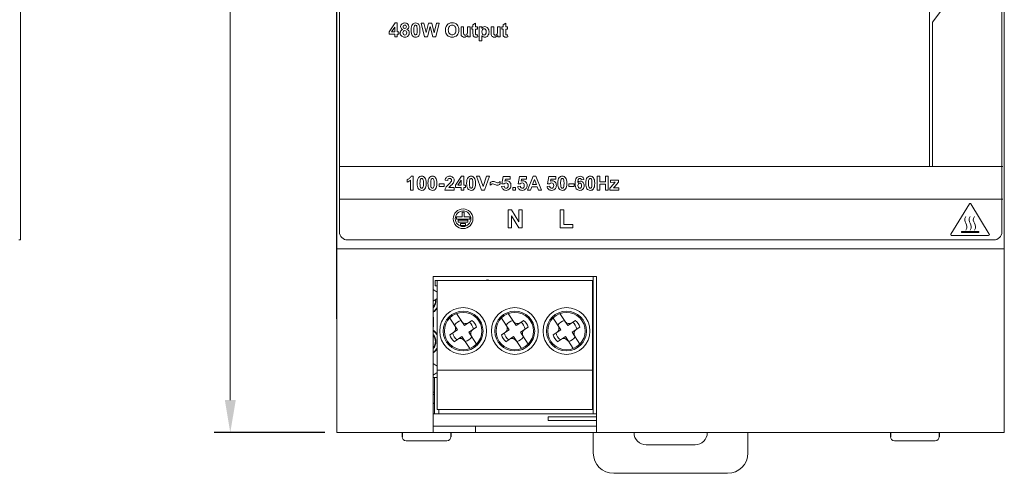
# Model space of a CAD drawing. Header units: millimetres. Extents: x 39 to 399, y 18 to 448.
# Tile 4 of 26: x 278 to 399, y 18 to 74. Entities that reach past the tile are written whole.
import ezdxf

# ---------------------------------------------------------------- set-up
doc = ezdxf.new("R2010")
doc.units = ezdxf.units.MM
doc.header["$LTSCALE"] = 2
doc.layers.get('0').update_dxf_attribs({"lineweight": 9})
doc.layers.get('Defpoints').update_dxf_attribs({"lineweight": 9})
doc.layers.add('02___PRT_ALL_AXES', color=7, linetype='Continuous')
doc.layers.add('Layer 1', color=7, linetype='Continuous')
doc.layers.add('Dimension', color=2, linetype='Continuous', lineweight=5)
doc.layers.add('Pantone Cool gray 10c', color=8, linetype='Continuous', lineweight=5)
doc.styles.add('ROMANS', font='romans')
doc.dimstyles.new('1', dxfattribs={"dimtxt": 3, "dimasz": 3, "dimexe": 2, "dimexo": 1.5, "dimgap": 1, "dimtad": 1, "dimdec": 1, "dimzin": 1, "dimdsep": 46, "dimtxsty": 'ROMANS', "dimcen": -0.8, "dimclrd": 2, "dimclre": 2, "dimclrt": 2, "dimadec": 0, "dimazin": 0, "dimtm": 1e-09, "dimtfac": 0.5, "dimtdec": 1, "dimtmove": 0, "dimatfit": 3, "dimfxl": 1, "dimlwd": -1, "dimarcsym": 0})

# ---------------------------------------------------------------- blocks, each defined once
blk = doc.blocks.new('*D667')
at = {"layer": 'Defpoints', "color": 0}
for p in [(316.55, 147.15), (303.44, 23.15), (316.55, 23.15)]:
    blk.add_point(p, dxfattribs=at)
at = {"layer": 'Dimension', "color": 2, "lineweight": -2}
for p, q in [((315.05, 147.15), (301.44, 147.15)), ((315.05, 23.15), (301.44, 23.15))]:
    blk.add_line(p, q, dxfattribs=at)
at = {"layer": 'Dimension', "color": 2}
blk.add_line((303.44, 143.15), (303.44, 27.15), dxfattribs=at)
for points in [[(304.11, 143.15), (302.77, 143.15), (303.44, 147.15)], [(302.77, 27.15), (304.11, 27.15), (303.44, 23.15)]]:
    blk.add_solid(points, dxfattribs=at)
at = {"layer": 'Dimension', "color": 2, "ltscale": 2, "insert": (299.94, 85.15), "char_height": 5, "attachment_point": 5, "rotation": 90, "style": 'ROMANS'}
blk.add_mtext('124.0', dxfattribs=at)

msp = doc.modelspace()

# ---------------------------------------------------------------- hatches: boundary and pattern name
at = {"layer": 'Layer 1'}
h = msp.add_hatch(color=2, dxfattribs=at)
h.dxf.hatch_style = 2
h.paths.add_polyline_path([(393.29, 47.88), (395.4, 47.88), (395.4, 47.75), (393.29, 47.75)])

# ---------------------------------------------------------------- linework, layer by layer
at = {"color": 3, "linetype": 'Continuous'}
for p, q in [((316.55, 147.15), (316.55, 45.75)), ((398.55, 45.75), (398.55, 147.15)), ((398.55, 45.75), (316.55, 45.75)), ((316.55, 45.73), (316.55, 23.15)), ((398.55, 45.73), (398.55, 23.15)), ((328.38, 42.35), (348.43, 42.35)), ((328.38, 23.15), (328.38, 42.35)), ((348.43, 23.15), (348.43, 42.35)), ((328.55, 25.45), (328.38, 25.45)), ((348.43, 24.65), (342.48, 24.65)), ((398.55, 23.15), (316.55, 23.15)), ((348.05, 23.15), (348.05, 20.65)), ((367.05, 20.65), (367.05, 23.15)), ((354.55, 21.65), (360.55, 21.65)), ((350.55, 18.15), (364.55, 18.15))]:
    msp.add_line(p, q, dxfattribs=at)
at = {"color": 7, "linetype": 'Continuous'}
for p, q in [((277.65, 146.05), (277.65, 46.85)), ((316.85, 145.05), (316.85, 47.85)), ((398.25, 47.85), (398.25, 145.05)), ((316.48, 37.15), (316.48, 100.65)), ((277.65, 46.85), (277.47, 46.85)), ((317.85, 46.85), (397.25, 46.85)), ((348.05, 25.45), (348.05, 42.35)), ((328.6, 41.85), (347.93, 41.85)), ((328.6, 41.85), (328.6, 41.2)), ((328.88, 41.2), (328.6, 41.2)), ((328.88, 41.85), (328.88, 26)), ((347.93, 41.85), (347.93, 26)), ((328.88, 40.42), (328.38, 40.77)), ((328.38, 39.33), (328.88, 39.67)), ((316.48, 37.15), (316.55, 37.15)), ((328.4, 36.16), (328.4, 37.35)), ((347.93, 36.43), (348.05, 36.45)), ((348.05, 34.95), (347.93, 34.97)), ((328.88, 31.32), (328.38, 31.67)), ((328.38, 30.23), (328.88, 30.57)), ((328.88, 30.85), (347.93, 30.85)), ((328.38, 29.95), (328.55, 29.95)), ((328.55, 29.95), (328.88, 29.95)), ((328.55, 25.45), (328.55, 29.95)), ((328.38, 28.15), (328.55, 28.15)), ((328.38, 27.85), (328.55, 27.85)), ((347.93, 28.93), (348.05, 28.95)), ((348.05, 27.45), (347.93, 27.47)), ((328.55, 25.45), (348.43, 25.45)), ((328.88, 26), (347.93, 26)), ((329.05, 26), (329.05, 25.45)), ((342.48, 25.08), (348.43, 25.08)), ((342.48, 25.08), (342.48, 24.65)), ((328.38, 23.95), (348.43, 23.95)), ((333.58, 23.95), (333.58, 23.15)), ((330.05, 22.15), (325.05, 22.15)), ((390.05, 22.15), (385.05, 22.15))]:
    msp.add_line(p, q, dxfattribs=at)
at = {"color": 6, "linetype": 'Continuous'}
for p, q in [((332.2, 36.34), (331.25, 37.79)), ((338.55, 36.34), (337.6, 37.79)), ((344.9, 36.34), (343.95, 37.79)), ((331.36, 35.79), (330.41, 37.24)), ((333.14, 36.96), (332.2, 36.34)), ((337.71, 35.79), (336.76, 37.24)), ((339.49, 36.96), (338.55, 36.34)), ((343.11, 37.24), (344.06, 35.79)), ((344.9, 36.34), (345.84, 36.96)), ((330.42, 35.18), (331.36, 35.79)), ((332.74, 35.5), (333.68, 36.12)), ((333.69, 34.05), (332.74, 35.5)), ((336.77, 35.18), (337.71, 35.79)), ((339.09, 35.5), (340.03, 36.12)), ((340.04, 34.05), (339.09, 35.5)), ((344.06, 35.79), (343.12, 35.18)), ((345.44, 35.5), (346.38, 36.12)), ((346.39, 34.05), (345.44, 35.5)), ((330.96, 34.34), (331.91, 34.96)), ((332.86, 33.5), (331.91, 34.96)), ((337.31, 34.34), (338.26, 34.96)), ((339.21, 33.5), (338.26, 34.96)), ((343.66, 34.34), (344.61, 34.96)), ((344.61, 34.96), (345.56, 33.5))]:
    msp.add_line(p, q, dxfattribs=at)
at = {"color": 7, "linetype": 'Continuous'}
for centre, radius in [((332.05, 35.65), 2.88), ((332.05, 35.65), 2.45), ((332.05, 35.65), 2.3), ((338.4, 35.65), 2.88), ((338.4, 35.65), 2.45), ((338.4, 35.65), 2.3), ((344.75, 35.65), 2.88), ((344.75, 35.65), 2.45), ((344.75, 35.65), 2.3)]:
    msp.add_circle(centre, radius, dxfattribs=at)
for centre, radius, start, end in [((317.85, 47.85), 1, 180, 270), ((397.25, 47.85), 1, 270, 0), ((335.05, 41.45), 0.5, 53.1504, 126.8496), ((335.05, 41.45), 0.45, 62.742, 117.258), ((327.4, 39.35), 1.3, 318.6084, 8.5087), ((327.4, 39.35), 1.25, 321.2803, 7.3556), ((327.4, 39.35), 1.65, 306.2263, 333.3822), ((327.4, 39.35), 1.7, 305.0077, 330.2076), ((327.4, 34.35), 1.7, 29.793, 55.0004), ((327.4, 34.35), 1.65, 26.5963, 53.7673), ((327.4, 34.35), 1.3, 318.6084, 41.4064), ((327.4, 34.35), 1.25, 321.2803, 38.735), ((327.4, 34.35), 1.65, 306.2263, 333.3822), ((327.4, 34.35), 1.7, 305.0077, 330.2076), ((325.05, 22.65), 0.5, 180, 270), ((330.05, 22.65), 0.5, 270, 0), ((385.05, 22.65), 0.5, 180, 270), ((390.05, 22.65), 0.5, 270, 0)]:
    msp.add_arc(centre, radius, start, end, dxfattribs=at)
at = {"color": 6, "linetype": 'Continuous'}
for centre, radius, start, end in [((332.05, 35.65), 1.3, 100.5378, 145.7775), ((332.05, 35.65), 1.3, 10.5378, 55.7775), ((332.05, 35.65), 1.7, 16.053, 50.2623), ((338.4, 35.65), 1.3, 100.5378, 145.7775), ((338.4, 35.65), 1.3, 10.5378, 55.7775), ((338.4, 35.65), 1.7, 16.053, 50.2623), ((344.75, 35.65), 1.3, 100.5378, 145.7775), ((344.75, 35.65), 1.3, 10.5378, 55.7775), ((344.75, 35.65), 1.7, 16.053, 50.2623), ((332.05, 35.65), 1.7, 196.053, 230.2623), ((332.05, 35.65), 1.3, 190.5378, 235.7775), ((338.4, 35.65), 1.7, 196.053, 230.2623), ((338.4, 35.65), 1.3, 190.5378, 235.7775), ((344.75, 35.65), 1.7, 196.053, 230.2623), ((344.75, 35.65), 1.3, 190.5378, 235.7775), ((332.05, 35.65), 1.3, 280.5378, 325.7775), ((338.4, 35.65), 1.3, 280.5378, 325.7775), ((344.75, 35.65), 1.3, 280.5378, 325.7775)]:
    msp.add_arc(centre, radius, start, end, dxfattribs=at)
at = {"color": 3, "linetype": 'Continuous'}
for centre, radius, start, end in [((354.55, 23.15), 1.5, 180, 270), ((360.55, 23.15), 1.5, 270, 0), ((350.55, 20.65), 2.5, 180, 270), ((364.55, 20.65), 2.5, 270, 0)]:
    msp.add_arc(centre, radius, start, end, dxfattribs=at)
at = {"color": 6, "linetype": 'Continuous'}
for centre, major_axis in [((332.37, 37.17), (-0.502, -0.328)), ((338.72, 37.17), (-0.502, -0.328)), ((345.07, 37.17), (-0.502, -0.328)), ((330.53, 35.97), (0.328, -0.502)), ((333.57, 35.33), (-0.328, 0.502)), ((336.88, 35.97), (0.328, -0.502)), ((339.92, 35.33), (-0.328, 0.502)), ((343.23, 35.97), (0.328, -0.502)), ((346.27, 35.33), (-0.328, 0.502)), ((331.73, 34.13), (0.502, 0.328)), ((338.08, 34.13), (0.502, 0.328)), ((344.43, 34.13), (0.502, 0.328))]:
    msp.add_ellipse(centre, major_axis=major_axis, ratio=1, start_param=0.000001, end_param=1.570795, dxfattribs=at)
at = {"layer": '02___PRT_ALL_AXES', "color": 3, "linetype": 'Continuous'}
msp.add_line((328.55, 26.75), (328.38, 26.75), dxfattribs=at)
at = {"layer": '02___PRT_ALL_AXES', "color": 7, "linetype": 'Continuous'}
for p, q in [((324.55, 23.15), (324.55, 22.65)), ((330.55, 23.15), (330.55, 22.65)), ((384.55, 23.15), (384.55, 22.65)), ((390.55, 23.15), (390.55, 22.65))]:
    msp.add_line(p, q, dxfattribs=at)
at = {"layer": 'Layer 1', "color": 2, "lineweight": 0}
for p, q in [((393.29, 47.88), (395.4, 47.88)), ((393.29, 47.75), (393.29, 47.88)), ((395.4, 47.75), (393.29, 47.75)), ((395.4, 47.88), (395.4, 47.75))]:
    msp.add_line(p, q, dxfattribs=at)
for points in [[(332.17, 49.68), (332.17, 50.28), (331.92, 50.28), (331.92, 49.68), (331.22, 49.68), (331.22, 49.43), (331.92, 49.43), (332.17, 49.43), (332.88, 49.43), (332.88, 49.68), (332.17, 49.68)], [(331.46, 49.04), (332.63, 49.04), (332.63, 49.28), (331.46, 49.28), (331.46, 49.04)], [(331.74, 48.65), (332.35, 48.65), (332.35, 48.89), (331.74, 48.89), (331.74, 48.65)]]:
    msp.add_lwpolyline(points, dxfattribs=at)
at = {"layer": 'Layer 1', "color": 2, "lineweight": 18}
for points in [[(394.26, 51.3), (394.26, 51.3), (391.99, 47.57), (391.99, 47.57)], [(394.3, 51.34), (394.28, 51.33), (394.27, 51.31), (394.26, 51.3)], [(394.45, 51.3), (394.42, 51.35), (394.35, 51.37), (394.3, 51.34)], [(396.7, 47.57), (396.7, 47.57), (394.45, 51.3), (394.45, 51.3)], [(391.99, 47.57), (391.96, 47.52), (391.98, 47.45), (392.03, 47.42)], [(392.03, 47.42), (392.05, 47.41), (392.07, 47.4), (392.09, 47.4)], [(392.09, 47.4), (392.09, 47.4), (396.61, 47.4), (396.61, 47.4)], [(396.61, 47.4), (396.67, 47.4), (396.72, 47.45), (396.72, 47.52)], [(396.72, 47.52), (396.72, 47.54), (396.72, 47.56), (396.7, 47.57)]]:
    msp.add_open_spline(points, degree=3, dxfattribs=at)
at = {"layer": 'Layer 1', "color": 2, "lineweight": 15}
for points in [[(393.82, 48.07), (394.29, 48.74), (393.34, 49.06), (393.82, 49.73)], [(394.35, 48.07), (394.82, 48.74), (393.87, 49.06), (394.35, 49.73)], [(394.88, 48.07), (395.35, 48.74), (394.4, 49.06), (394.88, 49.73)]]:
    msp.add_open_spline(points, degree=3, dxfattribs=at)
at = {"layer": 'Layer 1', "color": 2, "lineweight": 0}
for points in [[(330.84, 49.46), (330.84, 48.8), (331.38, 48.25), (332.05, 48.25)], [(332.05, 48.5), (331.52, 48.5), (331.09, 48.93), (331.09, 49.46)], [(332.05, 48.25), (332.72, 48.25), (333.26, 48.8), (333.26, 49.46)], [(333.01, 49.46), (333.01, 48.93), (332.58, 48.5), (332.05, 48.5)]]:
    msp.add_open_spline(points, degree=3, dxfattribs=at)
at = {"layer": 'Pantone Cool gray 10c', "color": 2, "lineweight": 0}
for p, q in [((398.35, 55.87), (316.95, 55.87)), ((398.35, 55.87), (316.95, 55.87)), ((331.11, 53.61), (331.85, 54.69)), ((331.85, 54.69), (332.12, 54.69)), ((332.12, 54.69), (332.12, 53.61)), ((333.7, 54.68), (334.08, 54.68)), ((334.31, 52.98), (333.7, 54.68)), ((334.08, 54.68), (334.51, 53.42)), ((334.51, 53.42), (334.92, 54.68)), ((335.29, 54.68), (334.68, 52.98)), ((334.92, 54.68), (335.29, 54.68)), ((339.98, 52.98), (340.64, 54.68)), ((340.64, 54.68), (341, 54.68)), ((341, 54.68), (341.68, 52.98)), ((348.51, 54.68), (348.86, 54.68)), ((348.51, 52.98), (348.51, 54.68)), ((348.86, 54.68), (348.86, 54.01)), ((349.53, 54.68), (349.87, 54.68)), ((349.53, 54.01), (349.53, 54.68)), ((349.87, 54.68), (349.87, 52.98)), ((329.09, 53.76), (329.73, 53.76)), ((329.09, 53.44), (329.09, 53.76)), ((329.73, 53.44), (329.09, 53.44)), ((329.73, 53.76), (329.73, 53.44)), ((331.11, 53.32), (331.11, 53.61)), ((331.8, 53.32), (331.11, 53.32)), ((331.8, 54.19), (331.41, 53.61)), ((331.41, 53.61), (331.8, 53.61)), ((331.8, 53.61), (331.8, 54.19)), ((331.8, 52.98), (331.8, 53.32)), ((332.12, 53.61), (332.33, 53.61)), ((332.12, 53.32), (332.12, 52.98)), ((332.33, 53.32), (332.12, 53.32)), ((332.33, 53.61), (332.33, 53.32)), ((338.17, 53.31), (338.49, 53.31)), ((338.17, 52.98), (338.17, 53.31)), ((338.49, 53.31), (338.49, 52.98)), ((340.48, 53.37), (340.34, 52.98)), ((341.16, 53.37), (340.48, 53.37)), ((340.82, 54.29), (340.59, 53.66)), ((340.59, 53.66), (341.05, 53.66)), ((341.05, 53.66), (340.82, 54.29)), ((341.31, 52.98), (341.16, 53.37)), ((345.04, 53.76), (345.68, 53.76)), ((345.04, 53.44), (345.04, 53.76)), ((345.68, 53.44), (345.04, 53.44)), ((345.68, 53.76), (345.68, 53.44)), ((348.86, 54.01), (349.53, 54.01)), ((348.86, 53.73), (348.86, 52.98)), ((349.53, 53.73), (348.86, 53.73)), ((349.53, 52.98), (349.53, 53.73)), ((332.12, 52.98), (331.8, 52.98)), ((334.68, 52.98), (334.31, 52.98)), ((338.49, 52.98), (338.17, 52.98)), ((340.34, 52.98), (339.98, 52.98)), ((341.68, 52.98), (341.31, 52.98)), ((348.86, 52.98), (348.51, 52.98)), ((349.87, 52.98), (349.53, 52.98)), ((316.95, 51.87), (398.35, 51.87)), ((316.95, 51.87), (398.35, 51.87))]:
    msp.add_line(p, q, dxfattribs=at)
for points in [[(323.65, 71.83), (323.65, 72.17), (322.95, 72.17), (322.95, 72.46), (323.69, 73.54), (323.96, 73.54), (323.96, 72.46), (324.17, 72.46), (324.17, 72.17), (323.96, 72.17), (323.96, 71.83), (323.65, 71.83)], [(323.65, 72.46), (323.65, 73.04), (323.26, 72.46), (323.65, 72.46)], [(327.29, 71.83), (326.88, 73.53), (327.23, 73.53), (327.49, 72.36), (327.8, 73.53), (328.21, 73.53), (328.51, 72.34), (328.77, 73.53), (329.11, 73.53), (328.7, 71.83), (328.34, 71.83), (328, 73.1), (327.66, 71.83), (327.29, 71.83)], [(337.58, 48.36), (337.58, 50.56), (338.01, 50.56), (338.91, 49.09), (338.91, 50.56), (339.32, 50.56), (339.32, 48.36), (338.88, 48.36), (337.99, 49.8), (337.99, 48.36), (337.58, 48.36)], [(343.97, 48.36), (343.97, 50.56), (344.42, 50.56), (344.42, 48.74), (345.53, 48.74), (345.53, 48.36), (343.97, 48.36)]]:
    msp.add_lwpolyline(points, dxfattribs=at)
for points in [[(389.37, 77.3), (389.37, 77.3), (389.37, 61.54), (389.37, 55.87)], [(389.73, 73.65), (389.73, 73.65), (392.34, 77.18), (392.34, 77.18)], [(389.73, 55.87), (389.73, 60.9), (389.73, 73.65), (389.73, 73.65)], [(325.45, 54.42), (325.55, 54.5), (325.62, 54.59), (325.66, 54.69)], [(325.66, 54.69), (325.66, 54.69), (325.92, 54.69), (325.92, 54.69)], [(325.92, 54.69), (325.92, 54.69), (325.92, 52.98), (325.92, 52.98)], [(326.41, 53.82), (326.41, 54.14), (326.47, 54.37), (326.58, 54.52)], [(326.58, 54.52), (326.67, 54.63), (326.8, 54.69), (326.96, 54.69)], [(326.96, 54.69), (327.13, 54.69), (327.26, 54.63), (327.35, 54.51)], [(327.35, 54.51), (327.46, 54.37), (327.51, 54.14), (327.51, 53.82)], [(327.73, 53.82), (327.73, 54.14), (327.79, 54.37), (327.9, 54.52)], [(327.9, 54.52), (327.99, 54.63), (328.12, 54.69), (328.28, 54.69)], [(328.28, 54.69), (328.45, 54.69), (328.58, 54.63), (328.67, 54.51)], [(328.67, 54.51), (328.78, 54.37), (328.84, 54.14), (328.84, 53.82)], [(329.84, 54.19), (329.86, 54.37), (329.92, 54.49), (330.02, 54.57)], [(330.02, 54.57), (330.12, 54.65), (330.25, 54.69), (330.41, 54.69)], [(330.41, 54.69), (330.57, 54.69), (330.71, 54.64), (330.8, 54.55)], [(330.8, 54.55), (330.9, 54.46), (330.94, 54.35), (330.94, 54.22)], [(332.48, 53.82), (332.48, 54.14), (332.54, 54.37), (332.65, 54.52)], [(332.65, 54.52), (332.74, 54.63), (332.87, 54.69), (333.04, 54.69)], [(333.04, 54.69), (333.2, 54.69), (333.33, 54.63), (333.42, 54.51)], [(333.42, 54.51), (333.53, 54.37), (333.59, 54.14), (333.59, 53.82)], [(336.82, 53.77), (336.82, 53.77), (336.99, 54.66), (336.99, 54.66)], [(336.99, 54.66), (336.99, 54.66), (337.85, 54.66), (337.85, 54.66)], [(337.85, 54.66), (337.85, 54.66), (337.85, 54.35), (337.85, 54.35)], [(338.8, 53.77), (338.8, 53.77), (338.97, 54.66), (338.97, 54.66)], [(338.97, 54.66), (338.97, 54.66), (339.83, 54.66), (339.83, 54.66)], [(339.83, 54.66), (339.83, 54.66), (339.83, 54.35), (339.83, 54.35)], [(342.41, 53.77), (342.41, 53.77), (342.58, 54.66), (342.58, 54.66)], [(342.58, 54.66), (342.58, 54.66), (343.44, 54.66), (343.44, 54.66)], [(343.44, 54.66), (343.44, 54.66), (343.44, 54.35), (343.44, 54.35)], [(343.69, 53.82), (343.69, 54.14), (343.74, 54.37), (343.85, 54.52)], [(343.85, 54.52), (343.94, 54.63), (344.07, 54.69), (344.24, 54.69)], [(344.24, 54.69), (344.4, 54.69), (344.53, 54.63), (344.62, 54.51)], [(344.62, 54.51), (344.73, 54.37), (344.79, 54.14), (344.79, 53.82)], [(345.8, 53.81), (345.8, 54.12), (345.86, 54.35), (345.97, 54.48)], [(345.97, 54.48), (346.09, 54.62), (346.24, 54.69), (346.42, 54.69)], [(346.42, 54.69), (346.55, 54.69), (346.66, 54.65), (346.74, 54.58)], [(346.74, 54.58), (346.83, 54.51), (346.88, 54.4), (346.9, 54.27)], [(347.12, 53.82), (347.12, 54.14), (347.17, 54.37), (347.29, 54.52)], [(347.29, 54.52), (347.38, 54.63), (347.51, 54.69), (347.67, 54.69)], [(347.67, 54.69), (347.83, 54.69), (347.96, 54.63), (348.06, 54.51)], [(348.06, 54.51), (348.17, 54.37), (348.22, 54.14), (348.22, 53.82)], [(325.18, 54.26), (325.26, 54.29), (325.36, 54.34), (325.45, 54.42)], [(325.18, 53.96), (325.18, 53.96), (325.18, 54.26), (325.18, 54.26)], [(325.6, 54.21), (325.48, 54.1), (325.34, 54.02), (325.18, 53.96)], [(325.6, 52.98), (325.6, 52.98), (325.6, 54.21), (325.6, 54.21)], [(326.56, 53.14), (326.46, 53.27), (326.41, 53.5), (326.41, 53.82)], [(326.78, 54.25), (326.76, 54.16), (326.75, 54.02), (326.75, 53.82)], [(326.75, 53.82), (326.75, 53.62), (326.76, 53.48), (326.78, 53.41)], [(326.86, 54.38), (326.83, 54.36), (326.8, 54.31), (326.78, 54.25)], [(326.78, 53.41), (326.8, 53.33), (326.83, 53.29), (326.86, 53.26)], [(326.96, 54.42), (326.92, 54.42), (326.89, 54.41), (326.86, 54.38)], [(326.86, 53.26), (326.89, 53.24), (326.92, 53.22), (326.96, 53.22)], [(327.07, 54.38), (327.04, 54.41), (327, 54.42), (326.96, 54.42)], [(326.96, 53.22), (327, 53.22), (327.04, 53.24), (327.07, 53.26)], [(327.14, 54.23), (327.12, 54.31), (327.1, 54.36), (327.07, 54.38)], [(327.07, 53.26), (327.1, 53.29), (327.12, 53.33), (327.14, 53.4)], [(327.17, 53.82), (327.17, 54.02), (327.16, 54.16), (327.14, 54.23)], [(327.14, 53.4), (327.16, 53.48), (327.17, 53.62), (327.17, 53.82)], [(327.51, 53.82), (327.51, 53.5), (327.46, 53.27), (327.35, 53.13)], [(327.88, 53.14), (327.78, 53.27), (327.73, 53.5), (327.73, 53.82)], [(328.11, 54.25), (328.08, 54.16), (328.07, 54.02), (328.07, 53.82)], [(328.07, 53.82), (328.07, 53.62), (328.08, 53.48), (328.1, 53.41)], [(328.1, 53.41), (328.12, 53.33), (328.15, 53.29), (328.18, 53.26)], [(328.18, 54.38), (328.15, 54.36), (328.12, 54.31), (328.11, 54.25)], [(328.28, 54.42), (328.24, 54.42), (328.21, 54.41), (328.18, 54.38)], [(328.18, 53.26), (328.21, 53.24), (328.24, 53.22), (328.28, 53.22)], [(328.39, 54.38), (328.36, 54.41), (328.32, 54.42), (328.28, 54.42)], [(328.28, 53.22), (328.32, 53.22), (328.36, 53.24), (328.39, 53.26)], [(328.46, 54.23), (328.44, 54.31), (328.42, 54.36), (328.39, 54.38)], [(328.39, 53.26), (328.42, 53.29), (328.44, 53.33), (328.46, 53.4)], [(328.49, 53.82), (328.49, 54.02), (328.48, 54.16), (328.46, 54.23)], [(328.46, 53.4), (328.48, 53.48), (328.49, 53.62), (328.49, 53.82)], [(328.84, 53.82), (328.84, 53.5), (328.78, 53.27), (328.67, 53.13)], [(329.8, 52.98), (329.81, 53.1), (329.85, 53.21), (329.91, 53.31)], [(330.17, 54.15), (330.17, 54.15), (329.84, 54.19), (329.84, 54.19)], [(329.91, 53.31), (329.98, 53.41), (330.1, 53.55), (330.28, 53.72)], [(330.23, 54.36), (330.19, 54.32), (330.17, 54.25), (330.17, 54.15)], [(330.4, 54.42), (330.33, 54.42), (330.28, 54.4), (330.23, 54.36)], [(330.28, 53.72), (330.43, 53.85), (330.52, 53.94), (330.55, 53.99)], [(330.36, 53.38), (330.34, 53.34), (330.31, 53.31), (330.3, 53.29)], [(330.3, 53.29), (330.3, 53.29), (330.94, 53.29), (330.94, 53.29)], [(330.56, 53.56), (330.46, 53.47), (330.39, 53.41), (330.36, 53.38)], [(330.56, 54.36), (330.52, 54.4), (330.47, 54.42), (330.4, 54.42)], [(330.55, 53.99), (330.6, 54.06), (330.62, 54.13), (330.62, 54.19)], [(330.62, 54.19), (330.62, 54.27), (330.6, 54.32), (330.56, 54.36)], [(330.77, 53.78), (330.73, 53.73), (330.66, 53.66), (330.56, 53.56)], [(330.9, 54), (330.88, 53.93), (330.83, 53.86), (330.77, 53.78)], [(330.94, 54.22), (330.94, 54.14), (330.93, 54.07), (330.9, 54)], [(330.94, 53.29), (330.94, 53.29), (330.94, 52.98), (330.94, 52.98)], [(332.64, 53.14), (332.54, 53.27), (332.48, 53.5), (332.48, 53.82)], [(332.86, 54.25), (332.84, 54.16), (332.83, 54.02), (332.83, 53.82)], [(332.83, 53.82), (332.83, 53.62), (332.84, 53.48), (332.86, 53.41)], [(332.93, 54.38), (332.9, 54.36), (332.88, 54.31), (332.86, 54.25)], [(332.86, 53.41), (332.88, 53.33), (332.9, 53.29), (332.93, 53.26)], [(333.04, 54.42), (333, 54.42), (332.96, 54.41), (332.93, 54.38)], [(332.93, 53.26), (332.96, 53.24), (333, 53.22), (333.04, 53.22)], [(333.14, 54.38), (333.11, 54.41), (333.08, 54.42), (333.04, 54.42)], [(333.04, 53.22), (333.08, 53.22), (333.11, 53.24), (333.14, 53.26)], [(333.22, 54.23), (333.2, 54.31), (333.17, 54.36), (333.14, 54.38)], [(333.14, 53.26), (333.17, 53.29), (333.2, 53.33), (333.21, 53.4)], [(333.21, 53.4), (333.24, 53.48), (333.25, 53.62), (333.25, 53.82)], [(333.25, 53.82), (333.25, 54.02), (333.24, 54.16), (333.22, 54.23)], [(333.59, 53.82), (333.59, 53.5), (333.53, 53.27), (333.42, 53.13)], [(335.37, 53.88), (335.47, 53.99), (335.58, 54.04), (335.71, 54.04)], [(335.37, 53.58), (335.37, 53.58), (335.37, 53.88), (335.37, 53.88)], [(335.68, 53.75), (335.58, 53.75), (335.47, 53.69), (335.37, 53.58)], [(335.96, 53.67), (335.85, 53.72), (335.75, 53.75), (335.68, 53.75)], [(335.71, 54.04), (335.76, 54.04), (335.8, 54.04), (335.85, 54.03)], [(335.85, 54.03), (335.89, 54.02), (335.96, 53.99), (336.07, 53.95)], [(336.14, 53.6), (336.1, 53.61), (336.04, 53.63), (335.96, 53.67)], [(336.07, 53.95), (336.17, 53.91), (336.24, 53.89), (336.28, 53.89)], [(336.25, 53.59), (336.21, 53.59), (336.18, 53.59), (336.14, 53.6)], [(336.45, 53.64), (336.39, 53.6), (336.32, 53.59), (336.25, 53.59)], [(336.28, 53.89), (336.33, 53.89), (336.38, 53.9), (336.43, 53.93)], [(336.43, 53.93), (336.49, 53.95), (336.54, 54), (336.6, 54.05)], [(336.6, 53.74), (336.56, 53.7), (336.51, 53.67), (336.45, 53.64)], [(336.6, 54.05), (336.6, 54.05), (336.6, 53.74), (336.6, 53.74)], [(336.78, 53.42), (336.78, 53.42), (337.11, 53.45), (337.11, 53.45)], [(336.96, 53.08), (336.86, 53.16), (336.8, 53.28), (336.78, 53.42)], [(337.09, 53.74), (337.09, 53.74), (336.82, 53.77), (336.82, 53.77)], [(337.34, 53.86), (337.24, 53.86), (337.16, 53.82), (337.09, 53.74)], [(337.11, 53.45), (337.12, 53.38), (337.14, 53.32), (337.19, 53.28)], [(337.24, 54.35), (337.24, 54.35), (337.18, 54.07), (337.18, 54.07)], [(337.18, 54.07), (337.26, 54.1), (337.33, 54.12), (337.41, 54.12)], [(337.19, 53.28), (337.23, 53.24), (337.29, 53.21), (337.35, 53.21)], [(337.85, 54.35), (337.85, 54.35), (337.24, 54.35), (337.24, 54.35)], [(337.52, 53.78), (337.47, 53.83), (337.41, 53.86), (337.34, 53.86)], [(337.35, 53.21), (337.42, 53.21), (337.47, 53.24), (337.52, 53.3)], [(337.41, 54.12), (337.55, 54.12), (337.67, 54.07), (337.78, 53.96)], [(337.59, 53.55), (337.59, 53.65), (337.57, 53.73), (337.52, 53.78)], [(337.52, 53.3), (337.57, 53.35), (337.59, 53.44), (337.59, 53.55)], [(337.78, 53.96), (337.88, 53.86), (337.93, 53.72), (337.93, 53.55)], [(337.93, 53.55), (337.93, 53.41), (337.88, 53.29), (337.8, 53.18)], [(338.76, 53.42), (338.76, 53.42), (339.09, 53.45), (339.09, 53.45)], [(338.94, 53.08), (338.84, 53.16), (338.78, 53.28), (338.76, 53.42)], [(339.07, 53.74), (339.07, 53.74), (338.8, 53.77), (338.8, 53.77)], [(339.32, 53.86), (339.22, 53.86), (339.14, 53.82), (339.07, 53.74)], [(339.09, 53.45), (339.1, 53.38), (339.12, 53.32), (339.17, 53.28)], [(339.22, 54.35), (339.22, 54.35), (339.17, 54.07), (339.17, 54.07)], [(339.17, 54.07), (339.24, 54.1), (339.31, 54.12), (339.39, 54.12)], [(339.17, 53.28), (339.22, 53.24), (339.27, 53.21), (339.33, 53.21)], [(339.83, 54.35), (339.83, 54.35), (339.22, 54.35), (339.22, 54.35)], [(339.5, 53.78), (339.45, 53.83), (339.39, 53.86), (339.32, 53.86)], [(339.33, 53.21), (339.4, 53.21), (339.45, 53.24), (339.5, 53.3)], [(339.39, 54.12), (339.53, 54.12), (339.66, 54.07), (339.76, 53.96)], [(339.57, 53.55), (339.57, 53.65), (339.55, 53.73), (339.5, 53.78)], [(339.5, 53.3), (339.55, 53.35), (339.57, 53.44), (339.57, 53.55)], [(339.76, 53.96), (339.86, 53.86), (339.91, 53.72), (339.91, 53.55)], [(339.91, 53.55), (339.91, 53.41), (339.87, 53.29), (339.78, 53.18)], [(342.37, 53.42), (342.37, 53.42), (342.7, 53.45), (342.7, 53.45)], [(342.55, 53.08), (342.45, 53.16), (342.39, 53.28), (342.37, 53.42)], [(342.67, 53.74), (342.67, 53.74), (342.41, 53.77), (342.41, 53.77)], [(342.93, 53.86), (342.83, 53.86), (342.75, 53.82), (342.67, 53.74)], [(342.7, 53.45), (342.7, 53.38), (342.73, 53.32), (342.78, 53.28)], [(342.82, 54.35), (342.82, 54.35), (342.77, 54.07), (342.77, 54.07)], [(342.77, 54.07), (342.85, 54.1), (342.92, 54.12), (343, 54.12)], [(342.78, 53.28), (342.82, 53.24), (342.88, 53.21), (342.94, 53.21)], [(343.44, 54.35), (343.44, 54.35), (342.82, 54.35), (342.82, 54.35)], [(343.11, 53.78), (343.06, 53.83), (343, 53.86), (342.93, 53.86)], [(342.94, 53.21), (343, 53.21), (343.06, 53.24), (343.11, 53.3)], [(343, 54.12), (343.14, 54.12), (343.26, 54.07), (343.36, 53.96)], [(343.18, 53.55), (343.18, 53.65), (343.16, 53.73), (343.11, 53.78)], [(343.11, 53.3), (343.16, 53.35), (343.18, 53.44), (343.18, 53.55)], [(343.36, 53.96), (343.46, 53.86), (343.51, 53.72), (343.51, 53.55)], [(343.51, 53.55), (343.51, 53.41), (343.47, 53.29), (343.39, 53.18)], [(343.84, 53.14), (343.74, 53.27), (343.69, 53.5), (343.69, 53.82)], [(344.06, 54.25), (344.04, 54.16), (344.03, 54.02), (344.03, 53.82)], [(344.03, 53.82), (344.03, 53.62), (344.04, 53.48), (344.06, 53.41)], [(344.13, 54.38), (344.1, 54.36), (344.08, 54.31), (344.06, 54.25)], [(344.06, 53.41), (344.08, 53.33), (344.1, 53.29), (344.13, 53.26)], [(344.24, 54.42), (344.2, 54.42), (344.16, 54.41), (344.13, 54.38)], [(344.13, 53.26), (344.16, 53.24), (344.2, 53.22), (344.24, 53.22)], [(344.34, 54.38), (344.31, 54.41), (344.28, 54.42), (344.24, 54.42)], [(344.24, 53.22), (344.28, 53.22), (344.31, 53.24), (344.34, 53.26)], [(344.42, 54.23), (344.4, 54.31), (344.37, 54.36), (344.34, 54.38)], [(344.34, 53.26), (344.37, 53.29), (344.4, 53.33), (344.42, 53.4)], [(344.45, 53.82), (344.45, 54.02), (344.44, 54.16), (344.42, 54.23)], [(344.42, 53.4), (344.44, 53.48), (344.45, 53.62), (344.45, 53.82)], [(344.79, 53.82), (344.79, 53.5), (344.73, 53.27), (344.62, 53.13)], [(345.96, 53.15), (345.85, 53.29), (345.8, 53.51), (345.8, 53.81)], [(346.23, 54.33), (346.18, 54.27), (346.15, 54.14), (346.14, 53.94)], [(346.14, 53.94), (346.22, 54.04), (346.32, 54.09), (346.44, 54.09)], [(346.23, 53.77), (346.19, 53.72), (346.16, 53.65), (346.16, 53.56)], [(346.16, 53.56), (346.16, 53.45), (346.19, 53.37), (346.24, 53.31)], [(346.4, 54.42), (346.33, 54.42), (346.27, 54.39), (346.23, 54.33)], [(346.39, 53.85), (346.33, 53.85), (346.27, 53.82), (346.23, 53.77)], [(346.24, 53.31), (346.29, 53.25), (346.34, 53.22), (346.4, 53.22)], [(346.55, 53.77), (346.51, 53.82), (346.45, 53.85), (346.39, 53.85)], [(346.53, 54.38), (346.49, 54.41), (346.45, 54.42), (346.4, 54.42)], [(346.4, 53.22), (346.46, 53.22), (346.51, 53.25), (346.55, 53.29)], [(346.44, 54.09), (346.57, 54.09), (346.69, 54.03), (346.79, 53.93)], [(346.59, 54.23), (346.58, 54.3), (346.56, 54.34), (346.53, 54.38)], [(346.61, 53.53), (346.61, 53.64), (346.59, 53.72), (346.55, 53.77)], [(346.55, 53.29), (346.59, 53.34), (346.61, 53.42), (346.61, 53.53)], [(346.9, 54.27), (346.9, 54.27), (346.59, 54.23), (346.59, 54.23)], [(346.93, 53.53), (346.93, 53.36), (346.88, 53.22), (346.78, 53.11)], [(346.79, 53.93), (346.89, 53.83), (346.93, 53.69), (346.93, 53.53)], [(347.27, 53.14), (347.17, 53.27), (347.12, 53.5), (347.12, 53.82)], [(347.49, 54.25), (347.47, 54.16), (347.46, 54.02), (347.46, 53.82)], [(347.46, 53.82), (347.46, 53.62), (347.47, 53.48), (347.49, 53.41)], [(347.56, 54.38), (347.53, 54.36), (347.51, 54.31), (347.49, 54.25)], [(347.49, 53.41), (347.51, 53.33), (347.53, 53.29), (347.57, 53.26)], [(347.67, 54.42), (347.63, 54.42), (347.6, 54.41), (347.56, 54.38)], [(347.57, 53.26), (347.6, 53.24), (347.63, 53.22), (347.67, 53.22)], [(347.78, 54.38), (347.74, 54.41), (347.71, 54.42), (347.67, 54.42)], [(347.67, 53.22), (347.71, 53.22), (347.74, 53.24), (347.78, 53.26)], [(347.85, 54.23), (347.83, 54.31), (347.81, 54.36), (347.78, 54.38)], [(347.78, 53.26), (347.81, 53.29), (347.83, 53.33), (347.85, 53.4)], [(347.88, 53.82), (347.88, 54.02), (347.87, 54.16), (347.85, 54.23)], [(347.85, 53.4), (347.87, 53.48), (347.88, 53.62), (347.88, 53.82)], [(348.22, 53.82), (348.22, 53.5), (348.17, 53.27), (348.06, 53.13)], [(350.09, 53.24), (350.09, 53.24), (350.56, 53.77), (350.56, 53.77)], [(350.09, 52.98), (350.09, 52.98), (350.09, 53.24), (350.09, 53.24)], [(350.14, 54.21), (350.14, 54.21), (351.16, 54.21), (351.16, 54.21)], [(350.14, 53.94), (350.14, 53.94), (350.14, 54.21), (350.14, 54.21)], [(350.57, 53.95), (350.57, 53.95), (350.14, 53.94), (350.14, 53.94)], [(350.69, 53.44), (350.69, 53.44), (350.52, 53.26), (350.52, 53.26)], [(350.52, 53.26), (350.61, 53.27), (350.67, 53.27), (350.69, 53.27)], [(350.56, 53.77), (350.63, 53.85), (350.69, 53.91), (350.72, 53.95)], [(350.72, 53.95), (350.69, 53.95), (350.64, 53.95), (350.57, 53.95)], [(351.16, 53.98), (351.16, 53.98), (350.69, 53.44), (350.69, 53.44)], [(350.69, 53.27), (350.69, 53.27), (351.19, 53.27), (351.19, 53.27)], [(351.16, 54.21), (351.16, 54.21), (351.16, 53.98), (351.16, 53.98)], [(351.19, 53.27), (351.19, 53.27), (351.19, 52.98), (351.19, 52.98)], [(325.92, 52.98), (325.92, 52.98), (325.6, 52.98), (325.6, 52.98)], [(326.96, 52.95), (326.8, 52.95), (326.66, 53.02), (326.56, 53.14)], [(327.35, 53.13), (327.26, 53.01), (327.13, 52.95), (326.96, 52.95)], [(328.28, 52.95), (328.12, 52.95), (327.98, 53.02), (327.88, 53.14)], [(328.67, 53.13), (328.58, 53.01), (328.45, 52.95), (328.28, 52.95)], [(330.94, 52.98), (330.94, 52.98), (329.8, 52.98), (329.8, 52.98)], [(333.04, 52.95), (332.87, 52.95), (332.74, 53.02), (332.64, 53.14)], [(333.42, 53.13), (333.33, 53.01), (333.2, 52.95), (333.04, 52.95)], [(337.34, 52.95), (337.19, 52.95), (337.06, 53), (336.96, 53.08)], [(337.8, 53.18), (337.69, 53.03), (337.54, 52.95), (337.34, 52.95)], [(339.32, 52.95), (339.17, 52.95), (339.04, 53), (338.94, 53.08)], [(339.78, 53.18), (339.67, 53.03), (339.52, 52.95), (339.32, 52.95)], [(342.93, 52.95), (342.77, 52.95), (342.65, 53), (342.55, 53.08)], [(343.39, 53.18), (343.28, 53.03), (343.13, 52.95), (342.93, 52.95)], [(344.24, 52.95), (344.07, 52.95), (343.94, 53.02), (343.84, 53.14)], [(344.62, 53.13), (344.53, 53.01), (344.4, 52.95), (344.24, 52.95)], [(346.39, 52.95), (346.22, 52.95), (346.07, 53.02), (345.96, 53.15)], [(346.78, 53.11), (346.68, 53.01), (346.55, 52.95), (346.39, 52.95)], [(347.67, 52.95), (347.5, 52.95), (347.37, 53.02), (347.27, 53.14)], [(348.06, 53.13), (347.96, 53.01), (347.83, 52.95), (347.67, 52.95)], [(351.19, 52.98), (351.19, 52.98), (350.09, 52.98), (350.09, 52.98)], [(332.05, 50.67), (331.38, 50.67), (330.84, 50.13), (330.84, 49.46)], [(331.09, 49.46), (331.09, 49.99), (331.52, 50.42), (332.05, 50.42)], [(333.26, 49.46), (333.26, 50.13), (332.72, 50.67), (332.05, 50.67)], [(332.05, 50.42), (332.58, 50.42), (333.01, 49.99), (333.01, 49.46)]]:
    msp.add_open_spline(points, degree=3, dxfattribs=at)
for points, knots in [([(324.61, 72.75), (324.52, 72.78), (324.46, 72.83), (324.43, 72.89), (324.39, 72.95), (324.37, 73.02), (324.37, 73.1), (324.37, 73.22), (324.41, 73.33), (324.5, 73.41), (324.59, 73.49), (324.72, 73.54), (324.88, 73.54), (325.04, 73.54), (325.17, 73.49), (325.25, 73.41), (325.34, 73.33), (325.39, 73.22), (325.39, 73.1), (325.39, 73.02), (325.37, 72.95), (325.33, 72.89), (325.29, 72.83), (325.23, 72.78), (325.15, 72.75), (325.25, 72.71), (325.32, 72.65), (325.37, 72.58), (325.42, 72.51), (325.44, 72.42), (325.44, 72.33), (325.44, 72.17), (325.39, 72.04), (325.29, 71.95), (325.19, 71.85), (325.06, 71.8), (324.89, 71.8), (324.74, 71.8), (324.61, 71.84), (324.51, 71.92), (324.39, 72.02), (324.32, 72.15), (324.32, 72.31), (324.32, 72.41), (324.35, 72.49), (324.39, 72.57), (324.44, 72.65), (324.51, 72.7), (324.61, 72.75)], [0, 0, 0, 0, 1, 1, 1, 2, 2, 2, 3, 3, 3, 4, 4, 4, 5, 5, 5, 6, 6, 6, 7, 7, 7, 8, 8, 8, 9, 9, 9, 10, 10, 10, 11, 11, 11, 12, 12, 12, 13, 13, 13, 14, 14, 14, 15, 15, 15, 16, 16, 16, 16]), ([(324.65, 72.35), (324.65, 72.26), (324.67, 72.19), (324.72, 72.14), (324.76, 72.09), (324.82, 72.06), (324.89, 72.06), (324.95, 72.06), (325.01, 72.08), (325.06, 72.13), (325.1, 72.18), (325.12, 72.25), (325.12, 72.34), (325.12, 72.42), (325.1, 72.49), (325.05, 72.53), (325.01, 72.58), (324.95, 72.61), (324.88, 72.61), (324.8, 72.61), (324.74, 72.58), (324.71, 72.52), (324.67, 72.47), (324.65, 72.41), (324.65, 72.35)], [0, 0, 0, 0, 1, 1, 1, 2, 2, 2, 3, 3, 3, 4, 4, 4, 5, 5, 5, 6, 6, 6, 7, 7, 7, 8, 8, 8, 8]), ([(324.68, 73.07), (324.68, 73.01), (324.69, 72.96), (324.73, 72.92), (324.77, 72.89), (324.82, 72.87), (324.88, 72.87), (324.94, 72.87), (324.99, 72.89), (325.03, 72.92), (325.06, 72.96), (325.08, 73.01), (325.08, 73.08), (325.08, 73.14), (325.06, 73.19), (325.03, 73.22), (324.99, 73.26), (324.94, 73.28), (324.88, 73.28), (324.82, 73.28), (324.77, 73.26), (324.73, 73.22), (324.69, 73.19), (324.68, 73.14), (324.68, 73.07)], [0, 0, 0, 0, 1, 1, 1, 2, 2, 2, 3, 3, 3, 4, 4, 4, 5, 5, 5, 6, 6, 6, 7, 7, 7, 8, 8, 8, 8]), ([(326.2, 73.54), (326.37, 73.54), (326.5, 73.48), (326.59, 73.36), (326.7, 73.22), (326.75, 72.99), (326.75, 72.67), (326.75, 72.35), (326.7, 72.11), (326.59, 71.97), (326.5, 71.86), (326.37, 71.8), (326.2, 71.8), (326.04, 71.8), (325.9, 71.86), (325.8, 71.99), (325.7, 72.12), (325.65, 72.34), (325.65, 72.67), (325.65, 72.99), (325.71, 73.22), (325.82, 73.36), (325.91, 73.48), (326.04, 73.54), (326.2, 73.54)], [0, 0, 0, 0, 1, 1, 1, 2, 2, 2, 3, 3, 3, 4, 4, 4, 5, 5, 5, 6, 6, 6, 7, 7, 7, 8, 8, 8, 8]), ([(326.2, 73.27), (326.16, 73.27), (326.13, 73.25), (326.1, 73.23), (326.07, 73.2), (326.04, 73.16), (326.02, 73.09), (326, 73.01), (325.99, 72.87), (325.99, 72.67), (325.99, 72.47), (326, 72.33), (326.02, 72.26), (326.04, 72.18), (326.07, 72.13), (326.1, 72.11), (326.13, 72.08), (326.16, 72.07), (326.2, 72.07), (326.24, 72.07), (326.28, 72.08), (326.31, 72.11), (326.34, 72.13), (326.36, 72.18), (326.38, 72.24), (326.4, 72.33), (326.41, 72.47), (326.41, 72.67), (326.41, 72.87), (326.4, 73), (326.38, 73.08), (326.36, 73.15), (326.34, 73.2), (326.31, 73.23), (326.28, 73.25), (326.24, 73.27), (326.2, 73.27)], [0, 0, 0, 0, 1, 1, 1, 2, 2, 2, 3, 3, 3, 4, 4, 4, 5, 5, 5, 6, 6, 6, 7, 7, 7, 8, 8, 8, 9, 9, 9, 10, 10, 10, 11, 11, 11, 12, 12, 12, 12]), ([(329.88, 72.67), (329.88, 72.84), (329.91, 72.99), (329.96, 73.11), (330, 73.19), (330.05, 73.27), (330.12, 73.34), (330.18, 73.41), (330.26, 73.46), (330.34, 73.49), (330.44, 73.54), (330.56, 73.56), (330.7, 73.56), (330.95, 73.56), (331.15, 73.48), (331.3, 73.33), (331.45, 73.17), (331.53, 72.95), (331.53, 72.68), (331.53, 72.4), (331.45, 72.19), (331.31, 72.03), (331.16, 71.88), (330.96, 71.8), (330.71, 71.8), (330.45, 71.8), (330.25, 71.88), (330.1, 72.03), (329.95, 72.19), (329.88, 72.4), (329.88, 72.67)], [0, 0, 0, 0, 1, 1, 1, 2, 2, 2, 3, 3, 3, 4, 4, 4, 5, 5, 5, 6, 6, 6, 7, 7, 7, 8, 8, 8, 9, 9, 9, 10, 10, 10, 10]), ([(330.23, 72.68), (330.23, 72.49), (330.28, 72.34), (330.37, 72.24), (330.46, 72.14), (330.57, 72.09), (330.71, 72.09), (330.84, 72.09), (330.96, 72.14), (331.04, 72.24), (331.13, 72.34), (331.17, 72.49), (331.17, 72.68), (331.17, 72.88), (331.13, 73.03), (331.05, 73.12), (330.96, 73.22), (330.85, 73.26), (330.71, 73.26), (330.56, 73.26), (330.45, 73.22), (330.36, 73.12), (330.28, 73.02), (330.23, 72.88), (330.23, 72.68)], [0, 0, 0, 0, 1, 1, 1, 2, 2, 2, 3, 3, 3, 4, 4, 4, 5, 5, 5, 6, 6, 6, 7, 7, 7, 8, 8, 8, 8]), ([(332.61, 71.83), (332.61, 71.83), (332.61, 72.01), (332.61, 72.01), (332.56, 71.95), (332.5, 71.9), (332.43, 71.86), (332.36, 71.82), (332.28, 71.8), (332.2, 71.8), (332.11, 71.8), (332.04, 71.82), (331.97, 71.86), (331.91, 71.89), (331.86, 71.94), (331.83, 72.01), (331.8, 72.07), (331.79, 72.16), (331.79, 72.28), (331.79, 72.28), (331.79, 73.06), (331.79, 73.06), (331.79, 73.06), (332.11, 73.06), (332.11, 73.06), (332.11, 73.06), (332.11, 72.49), (332.11, 72.49), (332.11, 72.32), (332.12, 72.21), (332.13, 72.18), (332.14, 72.14), (332.17, 72.11), (332.2, 72.08), (332.23, 72.06), (332.27, 72.05), (332.32, 72.05), (332.37, 72.05), (332.42, 72.06), (332.47, 72.09), (332.51, 72.13), (332.54, 72.16), (332.56, 72.21), (332.57, 72.25), (332.58, 72.36), (332.58, 72.54), (332.58, 72.54), (332.58, 73.06), (332.58, 73.06), (332.58, 73.06), (332.91, 73.06), (332.91, 73.06), (332.91, 73.06), (332.91, 71.83), (332.91, 71.83), (332.91, 71.83), (332.61, 71.83), (332.61, 71.83)], [0, 0, 0, 0, 1, 1, 1, 2, 2, 2, 3, 3, 3, 4, 4, 4, 5, 5, 5, 6, 6, 6, 7, 7, 7, 8, 8, 8, 9, 9, 9, 10, 10, 10, 11, 11, 11, 12, 12, 12, 13, 13, 13, 14, 14, 14, 15, 15, 15, 16, 16, 16, 17, 17, 17, 18, 18, 18, 19, 19, 19, 19]), ([(333.81, 73.06), (333.81, 73.06), (333.81, 72.8), (333.81, 72.8), (333.81, 72.8), (333.59, 72.8), (333.59, 72.8), (333.59, 72.8), (333.59, 72.3), (333.59, 72.3), (333.59, 72.2), (333.59, 72.15), (333.6, 72.13), (333.6, 72.11), (333.61, 72.1), (333.63, 72.09), (333.64, 72.08), (333.66, 72.07), (333.68, 72.07), (333.71, 72.07), (333.75, 72.08), (333.81, 72.1), (333.81, 72.1), (333.84, 71.85), (333.84, 71.85), (333.76, 71.82), (333.68, 71.8), (333.58, 71.8), (333.52, 71.8), (333.47, 71.81), (333.42, 71.83), (333.37, 71.85), (333.34, 71.88), (333.32, 71.91), (333.3, 71.94), (333.28, 71.98), (333.27, 72.03), (333.27, 72.07), (333.26, 72.15), (333.26, 72.26), (333.26, 72.26), (333.26, 72.8), (333.26, 72.8), (333.26, 72.8), (333.11, 72.8), (333.11, 72.8), (333.11, 72.8), (333.11, 73.06), (333.11, 73.06), (333.11, 73.06), (333.26, 73.06), (333.26, 73.06), (333.26, 73.06), (333.26, 73.31), (333.26, 73.31), (333.26, 73.31), (333.59, 73.5), (333.59, 73.5), (333.59, 73.5), (333.59, 73.06), (333.59, 73.06), (333.59, 73.06), (333.81, 73.06), (333.81, 73.06)], [0, 0, 0, 0, 1, 1, 1, 2, 2, 2, 3, 3, 3, 4, 4, 4, 5, 5, 5, 6, 6, 6, 7, 7, 7, 8, 8, 8, 9, 9, 9, 10, 10, 10, 11, 11, 11, 12, 12, 12, 13, 13, 13, 14, 14, 14, 15, 15, 15, 16, 16, 16, 17, 17, 17, 18, 18, 18, 19, 19, 19, 20, 20, 20, 21, 21, 21, 21]), ([(334.03, 73.06), (334.03, 73.06), (334.33, 73.06), (334.33, 73.06), (334.33, 73.06), (334.33, 72.88), (334.33, 72.88), (334.37, 72.94), (334.43, 72.99), (334.49, 73.03), (334.56, 73.07), (334.64, 73.09), (334.72, 73.09), (334.86, 73.09), (334.98, 73.03), (335.08, 72.92), (335.18, 72.81), (335.23, 72.65), (335.23, 72.45), (335.23, 72.25), (335.18, 72.09), (335.08, 71.97), (334.98, 71.86), (334.86, 71.8), (334.72, 71.8), (334.65, 71.8), (334.59, 71.81), (334.53, 71.84), (334.47, 71.87), (334.42, 71.92), (334.35, 71.98), (334.35, 71.98), (334.35, 71.36), (334.35, 71.36), (334.35, 71.36), (334.03, 71.36), (334.03, 71.36), (334.03, 71.36), (334.03, 73.06), (334.03, 73.06)], [0, 0, 0, 0, 1, 1, 1, 2, 2, 2, 3, 3, 3, 4, 4, 4, 5, 5, 5, 6, 6, 6, 7, 7, 7, 8, 8, 8, 9, 9, 9, 10, 10, 10, 11, 11, 11, 12, 12, 12, 13, 13, 13, 13]), ([(334.35, 72.46), (334.35, 72.33), (334.38, 72.22), (334.43, 72.16), (334.49, 72.09), (334.56, 72.06), (334.63, 72.06), (334.71, 72.06), (334.77, 72.09), (334.82, 72.15), (334.87, 72.21), (334.9, 72.31), (334.9, 72.45), (334.9, 72.58), (334.87, 72.67), (334.82, 72.74), (334.77, 72.8), (334.71, 72.83), (334.63, 72.83), (334.55, 72.83), (334.48, 72.8), (334.43, 72.74), (334.38, 72.68), (334.35, 72.59), (334.35, 72.46)], [0, 0, 0, 0, 1, 1, 1, 2, 2, 2, 3, 3, 3, 4, 4, 4, 5, 5, 5, 6, 6, 6, 7, 7, 7, 8, 8, 8, 8]), ([(336.3, 71.83), (336.3, 71.83), (336.3, 72.01), (336.3, 72.01), (336.26, 71.95), (336.2, 71.9), (336.12, 71.86), (336.05, 71.82), (335.97, 71.8), (335.89, 71.8), (335.81, 71.8), (335.74, 71.82), (335.67, 71.86), (335.6, 71.89), (335.56, 71.94), (335.53, 72.01), (335.5, 72.07), (335.48, 72.16), (335.48, 72.28), (335.48, 72.28), (335.48, 73.06), (335.48, 73.06), (335.48, 73.06), (335.81, 73.06), (335.81, 73.06), (335.81, 73.06), (335.81, 72.49), (335.81, 72.49), (335.81, 72.32), (335.82, 72.21), (335.83, 72.18), (335.84, 72.14), (335.86, 72.11), (335.89, 72.08), (335.93, 72.06), (335.96, 72.05), (336.01, 72.05), (336.07, 72.05), (336.12, 72.06), (336.16, 72.09), (336.21, 72.13), (336.24, 72.16), (336.25, 72.21), (336.27, 72.25), (336.28, 72.36), (336.28, 72.54), (336.28, 72.54), (336.28, 73.06), (336.28, 73.06), (336.28, 73.06), (336.6, 73.06), (336.6, 73.06), (336.6, 73.06), (336.6, 71.83), (336.6, 71.83), (336.6, 71.83), (336.3, 71.83), (336.3, 71.83)], [0, 0, 0, 0, 1, 1, 1, 2, 2, 2, 3, 3, 3, 4, 4, 4, 5, 5, 5, 6, 6, 6, 7, 7, 7, 8, 8, 8, 9, 9, 9, 10, 10, 10, 11, 11, 11, 12, 12, 12, 13, 13, 13, 14, 14, 14, 15, 15, 15, 16, 16, 16, 17, 17, 17, 18, 18, 18, 19, 19, 19, 19]), ([(337.51, 73.06), (337.51, 73.06), (337.51, 72.8), (337.51, 72.8), (337.51, 72.8), (337.28, 72.8), (337.28, 72.8), (337.28, 72.8), (337.28, 72.3), (337.28, 72.3), (337.28, 72.2), (337.29, 72.15), (337.29, 72.13), (337.3, 72.11), (337.3, 72.1), (337.32, 72.09), (337.33, 72.08), (337.35, 72.07), (337.37, 72.07), (337.41, 72.07), (337.45, 72.08), (337.51, 72.1), (337.51, 72.1), (337.53, 71.85), (337.53, 71.85), (337.46, 71.82), (337.37, 71.8), (337.28, 71.8), (337.22, 71.8), (337.16, 71.81), (337.12, 71.83), (337.07, 71.85), (337.04, 71.88), (337.01, 71.91), (336.99, 71.94), (336.98, 71.98), (336.97, 72.03), (336.96, 72.07), (336.96, 72.15), (336.96, 72.26), (336.96, 72.26), (336.96, 72.8), (336.96, 72.8), (336.96, 72.8), (336.81, 72.8), (336.81, 72.8), (336.81, 72.8), (336.81, 73.06), (336.81, 73.06), (336.81, 73.06), (336.96, 73.06), (336.96, 73.06), (336.96, 73.06), (336.96, 73.31), (336.96, 73.31), (336.96, 73.31), (337.28, 73.5), (337.28, 73.5), (337.28, 73.5), (337.28, 73.06), (337.28, 73.06), (337.28, 73.06), (337.51, 73.06), (337.51, 73.06)], [0, 0, 0, 0, 1, 1, 1, 2, 2, 2, 3, 3, 3, 4, 4, 4, 5, 5, 5, 6, 6, 6, 7, 7, 7, 8, 8, 8, 9, 9, 9, 10, 10, 10, 11, 11, 11, 12, 12, 12, 13, 13, 13, 14, 14, 14, 15, 15, 15, 16, 16, 16, 17, 17, 17, 18, 18, 18, 19, 19, 19, 20, 20, 20, 21, 21, 21, 21])]:
    msp.add_open_spline(points, degree=3, knots=knots, dxfattribs=at)

# ---------------------------------------------------------------- dimensions: what is measured, and where the dimension line sits
at = {"layer": 'Dimension', "color": 2}
dim = msp.add_linear_dim(base=(303.44, 23.15), p1=(316.55, 147.15), p2=(316.55, 23.15), angle=90, dimstyle='1', override={"dimtxt": 5, "dimasz": 4, "dimpost": '\\X', "dimtxsty": 'ROMANS'}, dxfattribs=at)
dim.commit()
dim.dimension.update_dxf_attribs({"geometry": '*D667', "text_midpoint": (299.94, 85.15)})

doc.saveas('drawing.dxf')
